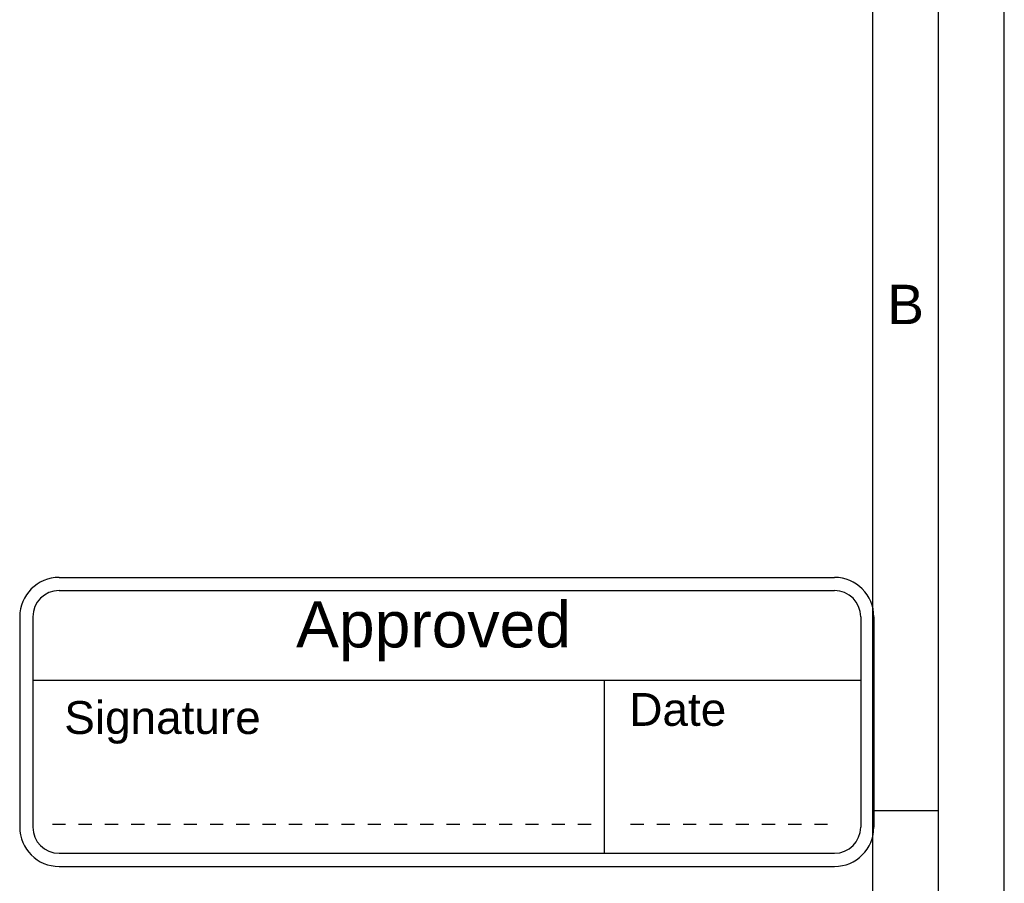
# Model space of a CAD drawing. Header units: millimetres. Extents: x 0 to 420, y 0 to 297.
# Tile 37 of 44: x 345 to 420, y 74 to 139. Entities that reach past the tile are written whole.
import ezdxf

# ---------------------------------------------------------------- set-up
doc = ezdxf.new("R2010")
doc.units = ezdxf.units.MM
doc.header["$LTSCALE"] = 23.1
doc.layers.get('0').update_dxf_attribs({"linetype": 'CONTINUOUS'})
doc.layers.add('DETAIL', color=7, linetype='CONTINUOUS')
doc.styles.add('TEXTSTYLE_10', font='arial.ttf')
doc.styles.add('TEXTSTYLE_2', font='arial.ttf')

# ---------------------------------------------------------------- blocks, each defined once
blk = doc.blocks.new('APPROVED_BL4', base_point=(377.572, 86.002))
at = {"layer": 'DETAIL', "color": 1, "linetype": 'CONTINUOUS'}
for p, q in [((348.072, 97.002), (407.072, 97.002)), ((348.072, 96.002), (407.072, 96.002)), ((345.072, 94.002), (345.072, 78.002)), ((346.072, 94.002), (346.072, 78.002)), ((409.072, 94.002), (409.072, 78.002)), ((410.072, 94.002), (410.072, 78.002)), ((346.072, 89.185), (409.072, 89.185)), ((389.557, 89.185), (389.557, 76.002)), ((347.557, 78.217), (348.557, 78.217)), ((349.557, 78.217), (350.557, 78.217)), ((351.557, 78.217), (352.557, 78.217)), ((353.557, 78.217), (354.557, 78.217)), ((355.557, 78.217), (356.557, 78.217)), ((357.557, 78.217), (358.557, 78.217)), ((359.557, 78.217), (360.557, 78.217)), ((361.557, 78.217), (362.557, 78.217)), ((363.557, 78.217), (364.557, 78.217)), ((365.557, 78.217), (366.557, 78.217)), ((367.557, 78.217), (368.557, 78.217)), ((369.557, 78.217), (370.557, 78.217)), ((371.557, 78.217), (372.557, 78.217)), ((373.557, 78.217), (374.557, 78.217)), ((375.557, 78.217), (376.557, 78.217)), ((377.557, 78.217), (378.557, 78.217)), ((379.557, 78.217), (380.557, 78.217)), ((381.557, 78.217), (382.557, 78.217)), ((383.557, 78.217), (384.557, 78.217)), ((385.557, 78.217), (386.557, 78.217)), ((387.557, 78.217), (388.557, 78.217)), ((391.557, 78.217), (392.557, 78.217)), ((393.557, 78.217), (394.557, 78.217)), ((395.557, 78.217), (396.557, 78.217)), ((397.557, 78.217), (398.557, 78.217)), ((399.557, 78.217), (400.557, 78.217)), ((401.557, 78.217), (402.557, 78.217)), ((403.557, 78.217), (404.557, 78.217)), ((405.557, 78.217), (406.557, 78.217)), ((348.072, 76.002), (407.072, 76.002)), ((348.072, 75.002), (407.072, 75.002))]:
    blk.add_line(p, q, dxfattribs=at)
for centre, radius, start, end in [((348.072, 94.002), 3, 90, 180), ((407.072, 94.002), 3, 0, 90), ((348.072, 94.002), 2, 90, 180), ((407.072, 94.002), 2, 0, 90), ((348.072, 78.002), 3, 180, 270), ((348.072, 78.002), 2, 180, 270), ((407.072, 78.002), 3, 270, 360), ((407.072, 78.002), 2, 270, 360)]:
    blk.add_arc(centre, radius, start, end, dxfattribs=at)
at = {"layer": 'DETAIL', "color": 2, "linetype": 'CONTINUOUS', "style": 'TEXTSTYLE_10'}
for s, height, p in [('Approved', 3.5, (366.101, 91.674)), ('Signature', 2.5, (348.465, 85.088)), ('Date', 2.5, (391.465, 85.706))]:
    blk.add_text(s, height=height, dxfattribs=at).set_placement(p)

msp = doc.modelspace()

# ---------------------------------------------------------------- linework, layer by layer
at = {"color": 2, "linetype": 'CONTINUOUS'}
for p, q in [((420, 0), (420, 297)), ((415, 5), (415, 292)), ((410, 79.25), (415, 79.25))]:
    msp.add_line(p, q, dxfattribs=at)
at = {"color": 7, "linetype": 'CONTINUOUS'}
msp.add_line((410, 10), (410, 287), dxfattribs=at)

# ---------------------------------------------------------------- block references
at = {"layer": 'DETAIL', "color": 2, "linetype": 'CONTINUOUS'}
msp.add_blockref('APPROVED_BL4', (377.57244, 86.00201), dxfattribs=at)

# ---------------------------------------------------------------- texts
at = {"color": 2, "linetype": 'CONTINUOUS', "insert": (411.08948, 119.28251), "char_height": 3, "width": 2.7881041, "attachment_point": 1, "line_spacing_factor": 0.9, "style": 'TEXTSTYLE_2'}
msp.add_mtext('B', dxfattribs=at)

doc.saveas('drawing.dxf')
